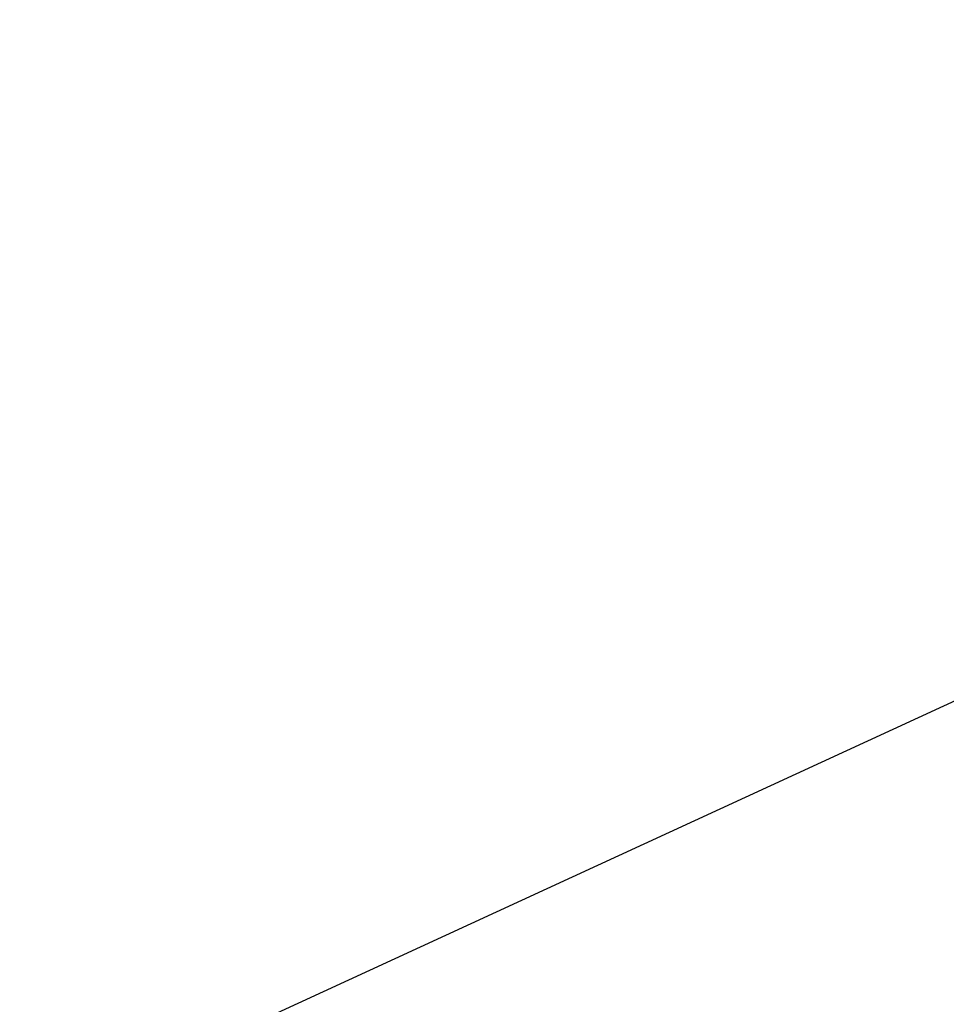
# Model space of a CAD drawing. Header units: millimetres. Extents: x -131 to 131, y -191 to 191.
# Tile 209 of 256: x -71.9968 to -71.9475, y -110.4186 to -110.3662. Entities that reach past the tile are written whole.
import ezdxf

# ---------------------------------------------------------------- set-up
doc = ezdxf.new("R2010")
doc.units = ezdxf.units.MM
doc.layers.get('0').update_dxf_attribs({"color": 8, "linetype": 'CONTINUOUS'})

# ---------------------------------------------------------------- blocks, each defined once
blk = doc.blocks.new('sgBrepBlock__142797360')
at = {"color": 0}
blk.add_polyline3d([(-70, -110, -3), (-70.614441, -110.037897, -3), (-71.219569, -110.151015, -3), (-71.806208, -110.337639, -3), (-72.365468, -110.594939, -3), (-72.888869, -110.919015, -3), (-73.368478, -111.304955, -3), (-73.797025, -111.746908, -3), (-74.168012, -112.238175, -3), (-74.475816, -112.771308, -3), (-74.715772, -113.338226, -3), (-74.884242, -113.930335, -3), (-74.978671, -114.538658, -3), (-74.997629, -115.153975, -3)], dxfattribs=at)
blk = doc.blocks.new('sgBrepBlock__164557488')
at = {"color": 0}
for points in [[(-70, -110, -1), (-70.614441, -110.037897, -1), (-71.219569, -110.151015, -1), (-71.806208, -110.337639, -1), (-72.365468, -110.594939, -1), (-72.888869, -110.919015, -1), (-73.368478, -111.304955, -1)], [(-67.111131, -110.919015, -1), (-67.634532, -110.594939, -1), (-68.193792, -110.337639, -1), (-68.780431, -110.151015, -1), (-70, -110, -1), (-70, -110, -3), (-70.614441, -110.037897, -3), (-71.219569, -110.151015, -3), (-71.806208, -110.337639, -3), (-72.365468, -110.594939, -3), (-72.888869, -110.919015, -3), (-73.368478, -111.304955, -3)]]:
    blk.add_polyline3d(points, dxfattribs=at)
blk = doc.blocks.new('sgBrepBlock__164557744')
at = {"color": 0}
blk.add_polyline3d([(-70, -110, -1), (-70.614441, -110.037897, -1), (-71.219569, -110.151015, -1), (-71.806208, -110.337639, -1), (-72.365468, -110.594939, -1), (-72.888869, -110.919015, -1), (-73.368478, -111.304955, -1)], dxfattribs=at)
blk = doc.blocks.new('sgBrepBlock_Viva$20base_142796336')
at = {"color": 0}
for name in ['sgBrepBlock__142797360', 'sgBrepBlock__164557488', 'sgBrepBlock__164557744']:
    blk.add_blockref(name, (0, 0), dxfattribs=at)

msp = doc.modelspace()

# ---------------------------------------------------------------- block references
at = {"color": 9}
msp.add_blockref('sgBrepBlock_Viva$20base_142796336', (0, 0), dxfattribs=at)

doc.saveas('drawing.dxf')
